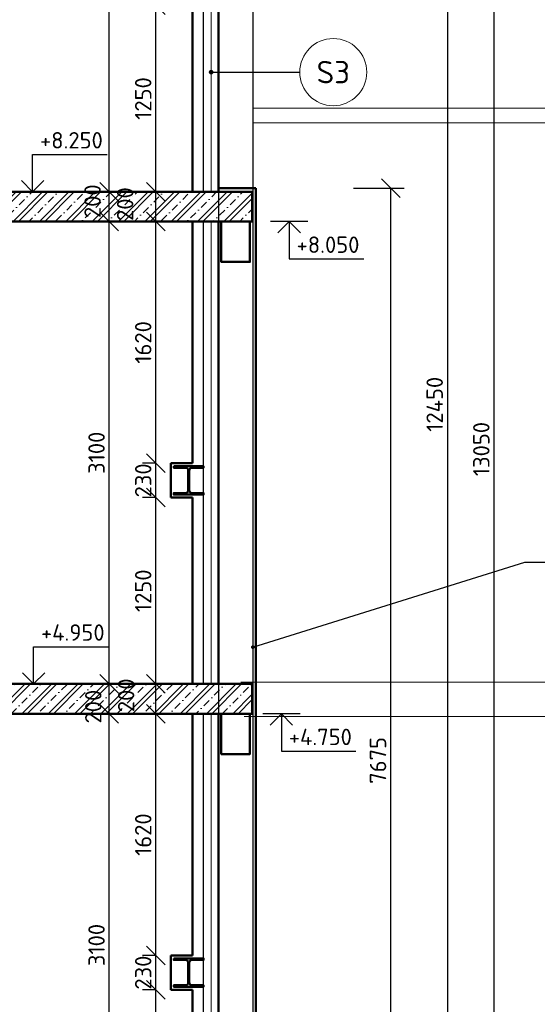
# Model space of a CAD drawing. Header units: millimetres. Extents: x -118752 to 407724, y -73278 to 155058.
# Tile 238 of 256: x 133929 to 137400, y 113963 to 120564. Entities that reach past the tile are written whole.
import ezdxf
from ezdxf.enums import TextEntityAlignment as Align

# ---------------------------------------------------------------- set-up
doc = ezdxf.new("R2010")
doc.units = ezdxf.units.MM
doc.header["$LTSCALE"] = 10
doc.linetypes.add('XKITLINE00', pattern=[0])
for name, color, linetype, lineweight in [('7_TISK PDF', 7, 'Continuous', 25), ('CKBUBLINY', 1, 'Continuous', 18), ('CKBUBLINY_POPIS', 3, 'Continuous', 25), ('CKIZOLACE', 1, 'Continuous', 18), ('CKKOTY', 3, 'Continuous', 25), ('CKKOTY_VYS', 3, 'Continuous', 25), ('CKSCHODY_REZ', 6, 'Continuous', 50), ('CKSTENY_PODROVINOU', 7, 'Continuous', 25), ('CKSTENY_REZ', 6, 'Continuous', 50), ('CKTEXTY_MALE', 3, 'Continuous', 18), ('CSPROFILY_REZY', 4, 'Continuous', 50), ('pohledy', 7, 'Continuous', 25), ('Položka', 2, 'Continuous', 0), ('srafy', 7, 'Continuous', 18)]:
    doc.layers.add(name, color=color, linetype=linetype, lineweight=lineweight)
doc.styles.get("Standard").update_dxf_attribs({"font": 'isocpeur.ttf'})
doc.linetypes.add('IZOLACE_POLYSTYREN_PENOVY', pattern='A,0.001,[228,CADKON.SHX,S=0.1,R=0,X=0,Y=0],-2', length=2.001)
doc.dimstyles.new('CADKON', dxfattribs={"dimscale": 50, "dimtxt": 2.2, "dimasz": 2.5, "dimexe": 1.8, "dimexo": 5, "dimgap": 0.6, "dimtad": 1, "dimrnd": 1, "dimtxsty": 'Standard', "dimblk1": 'OBLIQUE', "dimblk2": 'OBLIQUE', "dimsah": 1, "dimcen": 2.5, "dimadec": 1, "dimazin": 2, "dimtfac": 1, "dimtdec": 4, "dimtix": 1, "dimtmove": 2, "dimatfit": 3, "dimldrblk": 'OPEN30', "dimfxl": 5, "dimfxlon": 1, "dimtolj": 1, "dimarcsym": 0})
doc.dimstyles.new('CADKON$7', dxfattribs={"dimscale": 100, "dimtxt": 2.5, "dimasz": 2.5, "dimexe": 1.8, "dimexo": 5, "dimgap": 0.6, "dimtad": 1, "dimrnd": 1, "dimtxsty": 'Standard', "dimblk1": 'OBLIQUE', "dimblk2": 'OBLIQUE', "dimsah": 1, "dimcen": 2.5, "dimadec": 1, "dimazin": 2, "dimtfac": 1, "dimtdec": 4, "dimtix": 1, "dimtmove": 0, "dimatfit": 3, "dimldrblk": 'DOTSMALL', "dimfxl": 5, "dimfxlon": 1, "dimtfill": 1, "dimtolj": 1, "dimarcsym": 0})
pattern_1 = [(45, (0, -1.36), (-88.38835, 88.38835), []), (45, (35.36, -1.36), (-88.38835, 88.38835), []), (45, (106.07, -1.36), (-53.03301, 123.74369), [50, -25, 0, -25])]

# ---------------------------------------------------------------- blocks, each defined once
blk = doc.blocks.new('_OBLIQUE')
at = {"color": 0, "linetype": 'ByBlock'}
blk.add_line((-0.5, -0.5), (0.5, 0.5), dxfattribs=at)
blk = doc.blocks.new('*D8289')
at = {"layer": 'CKKOTY', "color": 0, "lineweight": -2}
for p, q in [((134587.8, 115910.3), (134439.5, 115910.3)), ((134529.5, 112810.3), (134529.5, 115910.3)), ((134587.8, 112810.3), (134439.5, 112810.3))]:
    blk.add_line(p, q, dxfattribs=at)
at = {"layer": 'Defpoints', "color": 0}
for p in [(134529.5, 115910.3), (135087.8, 115910.3), (135087.8, 112810.3)]:
    blk.add_point(p, dxfattribs=at)
at = {"layer": 'CKKOTY', "color": 0, "lineweight": -2, "xscale": 125, "yscale": 125, "zscale": 125}
for p, rotation in [((134529.5, 115910.3), 90), ((134529.5, 112810.3), 270)]:
    blk.add_blockref('_OBLIQUE', p, dxfattribs=dict(at, rotation=rotation))
at = {"layer": 'CKKOTY', "color": 0, "insert": (134444.5, 114360.3), "char_height": 110, "attachment_point": 5, "rotation": 90}
blk.add_mtext('\\A1;3100', dxfattribs=at)
blk = doc.blocks.new('_Open90')
at = {"color": 0, "lineweight": -2}
for p, q in [((0, 0), (-1, 0)), ((-0.5, 0.5), (0, 0)), ((0, 0), (-0.5, -0.5))]:
    blk.add_line(p, q, dxfattribs=at)
blk = doc.blocks.new('*D8290')
at = {"layer": 'CKKOTY', "color": 0, "lineweight": -2}
for p, q in [((134587.8, 116110.3), (134439.5, 116110.3)), ((134529.5, 115910.3), (134529.5, 116110.3)), ((134587.8, 115910.3), (134439.5, 115910.3))]:
    blk.add_line(p, q, dxfattribs=at)
at = {"layer": 'Defpoints', "color": 0}
for p in [(134529.5, 116110.3), (135087.8, 116110.3), (135087.8, 115910.3)]:
    blk.add_point(p, dxfattribs=at)
at = {"layer": 'CKKOTY', "color": 0, "lineweight": -2, "xscale": 125, "yscale": 125, "zscale": 125}
for p, rotation in [((134529.5, 116110.3), 90), ((134529.5, 115910.3), 270)]:
    blk.add_blockref('_OBLIQUE', p, dxfattribs=dict(at, rotation=rotation))
at = {"layer": 'CKKOTY', "color": 0, "insert": (134422.7, 115958.5), "char_height": 110, "attachment_point": 5, "rotation": 90}
blk.add_mtext('\\A1;200', dxfattribs=at)
blk = doc.blocks.new('*D8291')
at = {"layer": 'CKKOTY', "color": 0, "lineweight": -2}
for p, q in [((134587.8, 119210.3), (134439.5, 119210.3)), ((134529.5, 116110.3), (134529.5, 119210.3)), ((134587.8, 116110.3), (134439.5, 116110.3))]:
    blk.add_line(p, q, dxfattribs=at)
at = {"layer": 'Defpoints', "color": 0}
for p in [(134529.5, 119210.3), (135087.8, 119210.3), (135087.8, 116110.3)]:
    blk.add_point(p, dxfattribs=at)
at = {"layer": 'CKKOTY', "color": 0, "lineweight": -2, "xscale": 125, "yscale": 125, "zscale": 125}
for p, rotation in [((134529.5, 119210.3), 90), ((134529.5, 116110.3), 270)]:
    blk.add_blockref('_OBLIQUE', p, dxfattribs=dict(at, rotation=rotation))
at = {"layer": 'CKKOTY', "color": 0, "insert": (134444.5, 117660.3), "char_height": 110, "attachment_point": 5, "rotation": 90}
blk.add_mtext('\\A1;3100', dxfattribs=at)
blk = doc.blocks.new('*D8292')
at = {"layer": 'CKKOTY', "color": 0, "lineweight": -2}
for p, q in [((134587.8, 119410.3), (134439.5, 119410.3)), ((134529.5, 119210.3), (134529.5, 119410.3)), ((134587.8, 119210.3), (134439.5, 119210.3))]:
    blk.add_line(p, q, dxfattribs=at)
at = {"layer": 'Defpoints', "color": 0}
for p in [(134529.5, 119410.3), (135087.8, 119410.3), (135087.8, 119210.3)]:
    blk.add_point(p, dxfattribs=at)
at = {"layer": 'CKKOTY', "color": 0, "lineweight": -2, "xscale": 125, "yscale": 125, "zscale": 125}
for p, rotation in [((134529.5, 119410.3), 90), ((134529.5, 119210.3), 270)]:
    blk.add_blockref('_OBLIQUE', p, dxfattribs=dict(at, rotation=rotation))
at = {"layer": 'CKKOTY', "color": 0, "insert": (134418, 119347), "char_height": 110, "attachment_point": 5, "rotation": 90}
blk.add_mtext('\\A1;200', dxfattribs=at)
blk = doc.blocks.new('*D8293')
at = {"layer": 'CKKOTY', "color": 0, "lineweight": -2}
for p, q in [((134587.8, 123840.3), (134439.5, 123840.3)), ((134529.5, 119410.3), (134529.5, 123840.3)), ((134587.8, 119410.3), (134439.5, 119410.3))]:
    blk.add_line(p, q, dxfattribs=at)
at = {"layer": 'Defpoints', "color": 0}
for p in [(134529.5, 123840.3), (135087.8, 123840.3), (135087.8, 119410.3)]:
    blk.add_point(p, dxfattribs=at)
at = {"layer": 'CKKOTY', "color": 0, "lineweight": -2, "xscale": 125, "yscale": 125, "zscale": 125}
for p, rotation in [((134529.5, 123840.3), 90), ((134529.5, 119410.3), 270)]:
    blk.add_blockref('_OBLIQUE', p, dxfattribs=dict(at, rotation=rotation))
at = {"layer": 'CKKOTY', "color": 0, "insert": (134444.5, 121625.3), "char_height": 110, "attachment_point": 5, "rotation": 90}
blk.add_mtext('\\A1;4430', dxfattribs=at)
blk = doc.blocks.new('*D8294')
at = {"layer": 'CKKOTY', "color": 0, "lineweight": -2}
for p, q in [((136547.1, 124210.3), (136887.1, 124210.3)), ((136797.1, 124210.3), (136797.1, 111760.3)), ((136547.1, 111760.3), (136887.1, 111760.3))]:
    blk.add_line(p, q, dxfattribs=at)
at = {"layer": 'Defpoints', "color": 0}
for p in [(135266, 124210.3), (135562.8, 111760.3), (136797.1, 111760.3)]:
    blk.add_point(p, dxfattribs=at)
at = {"layer": 'CKKOTY', "color": 0, "lineweight": -2, "xscale": 125, "yscale": 125, "zscale": 125}
for p, rotation in [((136797.1, 124210.3), 90), ((136797.1, 111760.3), 270)]:
    blk.add_blockref('_OBLIQUE', p, dxfattribs=dict(at, rotation=rotation))
at = {"layer": 'CKKOTY', "color": 0, "insert": (136712.1, 117985.3), "char_height": 110, "attachment_point": 5, "rotation": 90}
blk.add_mtext('\\A1;12450', dxfattribs=at)
blk = doc.blocks.new('*D8298')
at = {"layer": 'CKKOTY', "color": 0, "lineweight": -2}
for p, q in [((136859.8, 124210.3), (137199.8, 124210.3)), ((137109.8, 124210.3), (137109.8, 111160.3)), ((136859.8, 111160.3), (137199.8, 111160.3))]:
    blk.add_line(p, q, dxfattribs=at)
at = {"layer": 'Defpoints', "color": 0}
for p in [(135266, 124210.3), (135562.8, 111160.3), (137109.8, 111160.3)]:
    blk.add_point(p, dxfattribs=at)
at = {"layer": 'CKKOTY', "color": 0, "lineweight": -2, "xscale": 125, "yscale": 125, "zscale": 125}
for p, rotation in [((137109.8, 124210.3), 90), ((137109.8, 111160.3), 270)]:
    blk.add_blockref('_OBLIQUE', p, dxfattribs=dict(at, rotation=rotation))
at = {"layer": 'CKKOTY', "color": 0, "insert": (137024.8, 117685.3), "char_height": 110, "attachment_point": 5, "rotation": 90}
blk.add_mtext('\\A1;13050', dxfattribs=at)
blk = doc.blocks.new('*U3221')
at = {"color": 0, "linetype": 'ByBlock', "lineweight": -2}
blk.add_lwpolyline([(-1.5, 1.5), (0, 0), (1.5, 1.5), (0, 0), (0, 5), (10, 5)], dxfattribs=at)
blk = doc.blocks.new('*U3222')
at = {"color": 0, "linetype": 'ByBlock', "lineweight": -2}
blk.add_lwpolyline([(-1.5, 1.5), (0, 0), (1.5, 1.5), (0, 0), (0, 5), (10, 5)], dxfattribs=at)
blk = doc.blocks.new('OK sklad')
at = {"layer": '7_TISK PDF'}
for p, q in [((-230, 12624.2), (-230, 0)), ((0, 12624.2), (0, 0))]:
    blk.add_line(p, q, dxfattribs=at)
blk = doc.blocks.new('*D9044')
at = {"layer": 'CKKOTY', "color": 0, "lineweight": -2}
for p, q in [((136167.1, 119435.3), (136507.1, 119435.3)), ((136417.1, 111760.3), (136417.1, 119435.3)), ((136167.1, 111760.3), (136507.1, 111760.3))]:
    blk.add_line(p, q, dxfattribs=at)
at = {"layer": 'Defpoints', "color": 0}
for p in [(135512.8, 119435.3), (136417.1, 119435.3), (135562.8, 111760.3)]:
    blk.add_point(p, dxfattribs=at)
at = {"layer": 'CKKOTY', "color": 0, "lineweight": -2, "xscale": 125, "yscale": 125, "zscale": 125}
for p, rotation in [((136417.1, 119435.3), 90), ((136417.1, 111760.3), 270)]:
    blk.add_blockref('_OBLIQUE', p, dxfattribs=dict(at, rotation=rotation))
at = {"layer": 'CKKOTY', "color": 0, "insert": (136332.1, 115597.8), "char_height": 110, "attachment_point": 5, "rotation": 90}
blk.add_mtext('\\A1;7675', dxfattribs=at)
blk = doc.blocks.new('_Open30')
at = {"color": 0, "lineweight": -2}
for p, q in [((-1, 0.268), (0, 0)), ((0, 0), (-1, -0.268)), ((0, 0), (-1, 0))]:
    blk.add_line(p, q, dxfattribs=at)
blk = doc.blocks.new('*D9050')
at = {"layer": 'CKKOTY', "color": 0, "lineweight": -2}
for p, q in [((134837.8, 114060.3), (134752.4, 114060.3)), ((134842.4, 112810.3), (134842.4, 114060.3)), ((134837.8, 112810.3), (134752.4, 112810.3))]:
    blk.add_line(p, q, dxfattribs=at)
at = {"layer": 'Defpoints', "color": 0}
for p in [(134842.4, 114060.3), (135087.8, 114060.3), (135087.8, 112810.3)]:
    blk.add_point(p, dxfattribs=at)
at = {"layer": 'CKKOTY', "color": 0, "lineweight": -2, "xscale": 125, "yscale": 125, "zscale": 125}
for p, rotation in [((134842.4, 114060.3), 90), ((134842.4, 112810.3), 270)]:
    blk.add_blockref('_OBLIQUE', p, dxfattribs=dict(at, rotation=rotation))
at = {"layer": 'CKKOTY', "color": 0, "insert": (134757.4, 113435.3), "char_height": 110, "attachment_point": 5, "rotation": 90}
blk.add_mtext('\\A1;1250', dxfattribs=at)
blk = doc.blocks.new('*D9051')
at = {"layer": 'CKKOTY', "color": 0, "lineweight": -2}
for p, q in [((134837.8, 114290.3), (134752.4, 114290.3)), ((134842.4, 114060.3), (134842.4, 114290.3)), ((134837.8, 114060.3), (134752.4, 114060.3))]:
    blk.add_line(p, q, dxfattribs=at)
at = {"layer": 'Defpoints', "color": 0}
for p in [(134842.4, 114290.3), (135087.8, 114290.3), (135087.8, 114060.3)]:
    blk.add_point(p, dxfattribs=at)
at = {"layer": 'CKKOTY', "color": 0, "lineweight": -2, "xscale": 125, "yscale": 125, "zscale": 125}
for p, rotation in [((134842.4, 114290.3), 270), ((134842.4, 114060.3), 90)]:
    blk.add_blockref('_OBLIQUE', p, dxfattribs=dict(at, rotation=rotation))
at = {"layer": 'CKKOTY', "color": 0, "insert": (134757.4, 114175.3), "char_height": 110, "attachment_point": 5, "rotation": 90}
blk.add_mtext('\\A1;230', dxfattribs=at)
blk = doc.blocks.new('*D9052')
at = {"layer": 'CKKOTY', "color": 0, "lineweight": -2}
for p, q in [((134837.8, 115910.3), (134752.4, 115910.3)), ((134842.4, 114290.3), (134842.4, 115910.3)), ((134837.8, 114290.3), (134752.4, 114290.3))]:
    blk.add_line(p, q, dxfattribs=at)
at = {"layer": 'Defpoints', "color": 0}
for p in [(134842.4, 115910.3), (135087.8, 115910.3), (135087.8, 114290.3)]:
    blk.add_point(p, dxfattribs=at)
at = {"layer": 'CKKOTY', "color": 0, "lineweight": -2, "xscale": 125, "yscale": 125, "zscale": 125}
for p, rotation in [((134842.4, 115910.3), 90), ((134842.4, 114290.3), 270)]:
    blk.add_blockref('_OBLIQUE', p, dxfattribs=dict(at, rotation=rotation))
at = {"layer": 'CKKOTY', "color": 0, "insert": (134757.4, 115100.3), "char_height": 110, "attachment_point": 5, "rotation": 90}
blk.add_mtext('\\A1;1620', dxfattribs=at)
blk = doc.blocks.new('*D9053')
at = {"layer": 'CKKOTY', "color": 0, "lineweight": -2}
for p, q in [((134837.8, 116110.3), (134752.4, 116110.3)), ((134842.4, 115910.3), (134842.4, 116110.3)), ((134837.8, 115910.3), (134752.4, 115910.3))]:
    blk.add_line(p, q, dxfattribs=at)
at = {"layer": 'Defpoints', "color": 0}
for p in [(134842.4, 116110.3), (135087.8, 116110.3), (135087.8, 115910.3)]:
    blk.add_point(p, dxfattribs=at)
at = {"layer": 'CKKOTY', "color": 0, "lineweight": -2, "xscale": 125, "yscale": 125, "zscale": 125}
for p, rotation in [((134842.4, 116110.3), 90), ((134842.4, 115910.3), 270)]:
    blk.add_blockref('_OBLIQUE', p, dxfattribs=dict(at, rotation=rotation))
at = {"layer": 'CKKOTY', "color": 0, "insert": (134643.1, 116034.5), "char_height": 110, "attachment_point": 5, "rotation": 90}
blk.add_mtext('\\A1;200', dxfattribs=at)
blk = doc.blocks.new('*D9054')
at = {"layer": 'CKKOTY', "color": 0, "lineweight": -2}
for p, q in [((134837.8, 117360.3), (134752.4, 117360.3)), ((134842.4, 116110.3), (134842.4, 117360.3)), ((134837.8, 116110.3), (134752.4, 116110.3))]:
    blk.add_line(p, q, dxfattribs=at)
at = {"layer": 'Defpoints', "color": 0}
for p in [(134842.4, 117360.3), (135087.8, 117360.3), (135087.8, 116110.3)]:
    blk.add_point(p, dxfattribs=at)
at = {"layer": 'CKKOTY', "color": 0, "lineweight": -2, "xscale": 125, "yscale": 125, "zscale": 125}
for p, rotation in [((134842.4, 117360.3), 90), ((134842.4, 116110.3), 270)]:
    blk.add_blockref('_OBLIQUE', p, dxfattribs=dict(at, rotation=rotation))
at = {"layer": 'CKKOTY', "color": 0, "insert": (134757.4, 116735.3), "char_height": 110, "attachment_point": 5, "rotation": 90}
blk.add_mtext('\\A1;1250', dxfattribs=at)
blk = doc.blocks.new('*D9055')
at = {"layer": 'CKKOTY', "color": 0, "lineweight": -2}
for p, q in [((134837.8, 117590.3), (134752.4, 117590.3)), ((134842.4, 117360.3), (134842.4, 117590.3)), ((134837.8, 117360.3), (134752.4, 117360.3))]:
    blk.add_line(p, q, dxfattribs=at)
at = {"layer": 'Defpoints', "color": 0}
for p in [(134842.4, 117590.3), (135087.8, 117590.3), (135087.8, 117360.3)]:
    blk.add_point(p, dxfattribs=at)
at = {"layer": 'CKKOTY', "color": 0, "lineweight": -2, "xscale": 125, "yscale": 125, "zscale": 125}
for p, rotation in [((134842.4, 117590.3), 270), ((134842.4, 117360.3), 90)]:
    blk.add_blockref('_OBLIQUE', p, dxfattribs=dict(at, rotation=rotation))
at = {"layer": 'CKKOTY', "color": 0, "insert": (134757.4, 117475.3), "char_height": 110, "attachment_point": 5, "rotation": 90}
blk.add_mtext('\\A1;230', dxfattribs=at)
blk = doc.blocks.new('*D9056')
at = {"layer": 'CKKOTY', "color": 0, "lineweight": -2}
for p, q in [((134837.8, 119210.3), (134752.4, 119210.3)), ((134842.4, 117590.3), (134842.4, 119210.3)), ((134837.8, 117590.3), (134752.4, 117590.3))]:
    blk.add_line(p, q, dxfattribs=at)
at = {"layer": 'Defpoints', "color": 0}
for p in [(134842.4, 119210.3), (135087.8, 119210.3), (135087.8, 117590.3)]:
    blk.add_point(p, dxfattribs=at)
at = {"layer": 'CKKOTY', "color": 0, "lineweight": -2, "xscale": 125, "yscale": 125, "zscale": 125}
for p, rotation in [((134842.4, 119210.3), 90), ((134842.4, 117590.3), 270)]:
    blk.add_blockref('_OBLIQUE', p, dxfattribs=dict(at, rotation=rotation))
at = {"layer": 'CKKOTY', "color": 0, "insert": (134757.4, 118400.3), "char_height": 110, "attachment_point": 5, "rotation": 90}
blk.add_mtext('\\A1;1620', dxfattribs=at)
blk = doc.blocks.new('*D9057')
at = {"layer": 'CKKOTY', "color": 0, "lineweight": -2}
for p, q in [((134837.8, 119410.3), (134752.4, 119410.3)), ((134842.4, 119210.3), (134842.4, 119410.3)), ((134837.8, 119210.3), (134752.4, 119210.3))]:
    blk.add_line(p, q, dxfattribs=at)
at = {"layer": 'Defpoints', "color": 0}
for p in [(134842.4, 119410.3), (135087.8, 119410.3), (135087.8, 119210.3)]:
    blk.add_point(p, dxfattribs=at)
at = {"layer": 'CKKOTY', "color": 0, "lineweight": -2, "xscale": 125, "yscale": 125, "zscale": 125}
for p, rotation in [((134842.4, 119410.3), 90), ((134842.4, 119210.3), 270)]:
    blk.add_blockref('_OBLIQUE', p, dxfattribs=dict(at, rotation=rotation))
at = {"layer": 'CKKOTY', "color": 0, "insert": (134636.2, 119327.5), "char_height": 110, "attachment_point": 5, "rotation": 90}
blk.add_mtext('\\A1;200', dxfattribs=at)
blk = doc.blocks.new('*D9058')
at = {"layer": 'CKKOTY', "color": 0, "lineweight": -2}
for p, q in [((134837.8, 120660.3), (134752.4, 120660.3)), ((134842.4, 119410.3), (134842.4, 120660.3)), ((134837.8, 119410.3), (134752.4, 119410.3))]:
    blk.add_line(p, q, dxfattribs=at)
at = {"layer": 'Defpoints', "color": 0}
for p in [(134842.4, 120660.3), (135087.8, 120660.3), (135087.8, 119410.3)]:
    blk.add_point(p, dxfattribs=at)
at = {"layer": 'CKKOTY', "color": 0, "lineweight": -2, "xscale": 125, "yscale": 125, "zscale": 125}
for p, rotation in [((134842.4, 120660.3), 90), ((134842.4, 119410.3), 270)]:
    blk.add_blockref('_OBLIQUE', p, dxfattribs=dict(at, rotation=rotation))
at = {"layer": 'CKKOTY', "color": 0, "insert": (134757.4, 120035.3), "char_height": 110, "attachment_point": 5, "rotation": 90}
blk.add_mtext('\\A1;1250', dxfattribs=at)
blk = doc.blocks.new('*U5502')
at = {"color": 0, "linetype": 'ByBlock', "lineweight": -2}
blk.add_lwpolyline([(-1.5, -1.5), (0, 0), (1.5, -1.5), (0, 0), (0, -5), (10, -5)], dxfattribs=at)
blk = doc.blocks.new('*U5503')
at = {"color": 0, "linetype": 'ByBlock', "lineweight": -2}
blk.add_lwpolyline([(-1.5, -1.5), (0, 0), (1.5, -1.5), (0, 0), (0, -5), (10, -5)], dxfattribs=at)
blk = doc.blocks.new('CK_BUBBLE_1_0_0')
at = {"color": 0, "linetype": 'ByBlock', "lineweight": -2}
blk.add_circle((0, 0), 1, dxfattribs=at)

msp = doc.modelspace()

# ---------------------------------------------------------------- hatches: boundary and pattern name
at = {"layer": 'srafy'}
h = msp.add_hatch(dxfattribs=at)
h.set_pattern_fill('BETON-ZELEZOBETON', color=256, scale=25, style=0)
h.set_pattern_definition(pattern_1)
h.paths.add_polyline_path([(131487.845, 120563.975), (131487.845, 120728.975), (131187.845, 120728.975), (131187.845, 120893.975), (130887.845, 120893.975), (130887.845, 121058.975), (130837.845, 121058.975), (130287.845, 121058.975), (130287.845, 120968.975), (130287.845, 120868.975), (130487.845, 120868.975), (130717.845, 120868.975), (130717.845, 120723.975), (131017.845, 120723.975), (131017.845, 120638.975), (131017.845, 120558.975), (131317.845, 120558.975), (131317.845, 120488.975), (131317.845, 120438.975), (131317.845, 120393.975), (131617.845, 120393.975), (131617.845, 120338.975), (131617.845, 120228.975), (131917.845, 120228.975), (131917.845, 120063.975), (132017.845, 120063.975), (132117.845, 120063.975), (132217.845, 120063.975), (132217.845, 119898.975), (132517.845, 119898.975), (132517.845, 119770.475), (132517.845, 119733.975), (132815.118, 119733.975), (132817.845, 119733.975), (132817.845, 119568.975), (132878.754, 119568.975), (132917.845, 119568.975), (133117.845, 119568.975), (133117.845, 119500.475), (133117.845, 119403.975), (133306.027, 119403.975), (133417.845, 119403.975), (133417.845, 119243.975), (133417.845, 119208.975), (133757.845, 119208.975), (135087.845, 119208.975), (135162.845, 119208.975), (135262.845, 119208.975), (135262.845, 119408.975), (135162.845, 119408.975), (135087.845, 119408.975), (133637.845, 119408.975), (133587.845, 119408.975), (133587.845, 119558.975), (133587.845, 119573.975), (133287.845, 119573.975), (133287.845, 119593.975), (133287.845, 119738.975), (133187.845, 119738.975), (132987.845, 119738.975), (132987.845, 119828.975), (132987.845, 119903.975), (132917.845, 119903.975), (132817.845, 119903.975), (132760.572, 119903.975), (132687.845, 119903.975), (132687.845, 120068.975), (132387.845, 120068.975), (132387.845, 120233.975), (132117.845, 120233.975), (132087.845, 120233.975), (132087.845, 120398.975), (132017.845, 120398.975), (131787.845, 120398.975), (131787.845, 120438.975), (131787.845, 120563.975)])
h.paths.add_polyline_path([(135487.845, 119408.975), (135262.845, 119408.975), (135262.845, 119208.975), (135280.845, 119208.975), (135472.845, 119208.975), (135487.845, 119208.975)])
h.paths.add_polyline_path([(134359.875, 119044.975), (134359.875, 119572.975), (134689.875, 119572.975), (134689.875, 119044.975)], flags=24)
h = msp.add_hatch(dxfattribs=at)
h.set_pattern_fill('BETON-ZELEZOBETON', color=256, scale=25, style=0)
h.set_pattern_definition(pattern_1)
h.paths.add_polyline_path([(130887.845, 117593.975), (130887.845, 117758.975), (130837.845, 117758.975), (130417.845, 117758.975), (130287.845, 117758.975), (130287.845, 117668.975), (130287.845, 117568.975), (130487.845, 117568.975), (130717.845, 117568.975), (130717.845, 117423.975), (131017.845, 117423.975), (131017.845, 117338.975), (131017.845, 117258.975), (131317.845, 117258.975), (131317.845, 117188.975), (131317.845, 117138.975), (131317.845, 117093.975), (131617.845, 117093.975), (131617.845, 117038.975), (131617.845, 116928.975), (131917.845, 116928.975), (131917.845, 116763.975), (132017.845, 116763.975), (132117.845, 116763.975), (132217.845, 116763.975), (132217.845, 116598.975), (132517.845, 116598.975), (132517.845, 116470.475), (132517.845, 116433.975), (132815.118, 116433.975), (132817.845, 116433.975), (132817.845, 116268.975), (132878.754, 116268.975), (132917.845, 116268.975), (133117.845, 116268.975), (133117.845, 116200.475), (133117.845, 116103.975), (133306.027, 116103.975), (133417.845, 116103.975), (133417.845, 115943.975), (133417.845, 115908.975), (133757.845, 115908.975), (135087.845, 115908.975), (135162.845, 115908.975), (135262.845, 115908.975), (135262.845, 116108.975), (135162.845, 116108.975), (135087.845, 116108.975), (133637.845, 116108.975), (133587.845, 116108.975), (133587.845, 116258.975), (133587.845, 116273.975), (133287.845, 116273.975), (133287.845, 116293.975), (133287.845, 116438.975), (133187.845, 116438.975), (132987.845, 116438.975), (132987.845, 116528.975), (132987.845, 116603.975), (132917.845, 116603.975), (132817.845, 116603.975), (132760.572, 116603.975), (132687.845, 116603.975), (132687.845, 116768.975), (132387.845, 116768.975), (132387.845, 116933.975), (132117.845, 116933.975), (132087.845, 116933.975), (132087.845, 117098.975), (132017.845, 117098.975), (131787.845, 117098.975), (131787.845, 117138.975), (131787.845, 117263.975), (131487.845, 117263.975), (131487.845, 117428.975), (131187.845, 117428.975), (131187.845, 117593.975)])
h.paths.add_polyline_path([(135280.845, 115908.975), (135472.845, 115908.975), (135487.845, 115908.975), (135487.845, 116108.975), (135262.845, 116108.975), (135262.845, 115908.975)])
h.paths.add_polyline_path([(134359.875, 115744.975), (134359.875, 116272.975), (134689.875, 116272.975), (134689.875, 115744.975)], flags=24)

# ---------------------------------------------------------------- linework, layer by layer
at = {"layer": 'CKIZOLACE', "linetype": 'IZOLACE_POLYSTYREN_PENOVY', "ltscale": 5}
for points in [[(135212.845, 119410.331), (135212.845, 121060.331), (135212.845, 124292.434)], [(135212.845, 116110.331), (135212.845, 117760.331), (135212.845, 119210.331)], [(135212.845, 112810.331), (135212.845, 114460.331), (135212.845, 115910.331)]]:
    msp.add_lwpolyline(points, dxfattribs=at)
at = {"layer": 'CKKOTY_VYS'}
for p, q in [((134197.598, 119410.331), (133697.598, 119410.331)), ((135861.193, 119210.331), (135611.193, 119210.331)), ((134197.598, 116110.331), (133697.598, 116110.331)), ((135809.158, 115910.331), (135559.158, 115910.331))]:
    msp.add_line(p, q, dxfattribs=at)
at = {"layer": 'CKSCHODY_REZ'}
for points in [[(133587.845, 119410.331), (135487.845, 119410.331)], [(135487.845, 119410.331), (135487.845, 119260.331)], [(135487.845, 119410.331), (135487.845, 119260.331)], [(135487.845, 119410.331), (135487.845, 119210.331)], [(133417.845, 119210.331), (135487.845, 119210.331)], [(133587.845, 116110.331), (135487.845, 116110.331)], [(135487.845, 116110.331), (135487.845, 115960.331)], [(135487.845, 116110.331), (135487.845, 115960.331)], [(135487.845, 116110.331), (135487.845, 115910.331)], [(133417.845, 115910.331), (135487.845, 115910.331)]]:
    msp.add_lwpolyline(points, dxfattribs=at)
at = {"layer": 'CKSTENY_PODROVINOU'}
for p, q in [((135162.845, 119410.331), (135162.845, 121060.331)), ((135262.845, 119410.331), (135262.845, 121060.331)), ((135262.845, 119410.331), (135162.845, 119410.331)), ((135262.845, 119210.331), (135162.845, 119210.331)), ((135162.845, 117760.331), (135162.845, 119210.331)), ((135262.845, 117760.331), (135262.845, 119210.331)), ((135162.845, 116110.331), (135162.845, 117760.331)), ((135262.845, 116110.331), (135262.845, 117760.331)), ((135262.845, 116110.331), (135162.845, 116110.331)), ((135262.845, 115910.331), (135162.845, 115910.331)), ((135162.845, 114460.331), (135162.845, 115910.331)), ((135262.845, 114460.331), (135262.845, 115910.331)), ((135162.845, 112810.331), (135162.845, 114460.331)), ((135262.845, 112810.331), (135262.845, 114460.331))]:
    msp.add_line(p, q, dxfattribs=at)
at = {"layer": 'CKSTENY_REZ'}
for p, q in [((135262.845, 119410.331), (135262.845, 123976.96)), ((135087.845, 119410.331), (135087.845, 120660.331)), ((135262.845, 119435.331), (135512.845, 119435.331)), ((135512.845, 119435.331), (135512.845, 111760.331)), ((135087.845, 117590.331), (135087.845, 119210.331)), ((135262.845, 116110.331), (135262.845, 119210.331)), ((135087.845, 117590.331), (134942.845, 117590.331)), ((134942.845, 117590.331), (134942.845, 117360.331)), ((134942.845, 117360.331), (135087.845, 117360.331)), ((135087.845, 116110.331), (135087.845, 117360.331)), ((135087.845, 114290.331), (135087.845, 115910.331)), ((135262.845, 112810.331), (135262.845, 115910.331)), ((135262.845, 112810.331), (135262.845, 114460.331)), ((135087.845, 114290.331), (134942.845, 114290.331)), ((134942.845, 114290.331), (134942.845, 114060.331)), ((134942.845, 114060.331), (135087.845, 114060.331)), ((135087.845, 112810.331), (135087.845, 114060.331))]:
    msp.add_line(p, q, dxfattribs=at)
at = {"layer": 'CSPROFILY_REZY'}
for points in [[(135472.845, 119210.331), (135280.845, 119210.331), (135280.845, 118940.331), (135472.845, 118940.331)], [(135472.845, 115910.331), (135280.845, 115910.331), (135280.845, 115640.331), (135472.845, 115640.331)]]:
    msp.add_lwpolyline(points, close=True, dxfattribs=at)
for points in [[(134962.845, 117570.331), (134962.845, 117560.331), (135041.595, 117560.331, -0.41421356), (135059.595, 117542.331), (135059.595, 117408.331, -0.41421356), (135041.595, 117390.331), (134962.845, 117390.331), (134962.845, 117380.331), (135162.845, 117380.331), (135162.845, 117390.331), (135084.095, 117390.331, -0.41421356), (135066.095, 117408.331), (135066.095, 117542.331, -0.41421356), (135084.095, 117560.331), (135162.845, 117560.331), (135162.845, 117570.331)], [(134962.845, 114270.331), (134962.845, 114260.331), (135041.595, 114260.331, -0.41421356), (135059.595, 114242.331), (135059.595, 114108.331, -0.41421356), (135041.595, 114090.331), (134962.845, 114090.331), (134962.845, 114080.331), (135162.845, 114080.331), (135162.845, 114090.331), (135084.095, 114090.331, -0.41421356), (135066.095, 114108.331), (135066.095, 114242.331, -0.41421356), (135084.095, 114260.331), (135162.845, 114260.331), (135162.845, 114270.331)]]:
    msp.add_lwpolyline(points, format="xyb", close=True, dxfattribs=at)
at = {"layer": 'pohledy'}
for p, q in [((135262.845, 118260.331), (135262.845, 117760.331)), ((135262.845, 114960.331), (135262.845, 114460.331))]:
    msp.add_line(p, q, dxfattribs=at)
at = {"layer": 'Položka', "linetype": 'XKITLINE00', "lineweight": 0}
for p, q in [((140792.845, 119971.469), (135492.845, 119971.469)), ((140792.845, 119871.469), (135492.845, 119871.469)), ((140792.845, 116123.408), (135412.845, 116123.408)), ((135435.025, 115893.408), (140792.845, 115893.408))]:
    msp.add_line(p, q, dxfattribs=at)

# ---------------------------------------------------------------- block references
at = {"layer": 'CKBUBLINY'}
ref = msp.add_blockref('CK_BUBBLE_1_0_0', (136031.928, 120212.239), dxfattribs=dict(at, xscale=225, yscale=225, zscale=225))
ref.add_attrib('NUM1', 'S3', dxfattribs={"layer": 'CKBUBLINY_POPIS', "height": 150}).set_placement((136031.928, 120212.239), align=Align.MIDDLE_CENTER)
at = {"layer": 'CKKOTY_VYS'}
ref = msp.add_blockref('*U3221', (134015.496, 119410.331), dxfattribs=dict(at, xscale=50, yscale=50, zscale=50))
ref.add_attrib('Výška', '+8.250', (134065.496, 119700.331), dxfattribs={"layer": '0', "color": 0, "linetype": 'ByBlock', "lineweight": -2, "height": 110})
ref = msp.add_blockref('*U5502', (135736.193, 119210.331), dxfattribs=dict(at, xscale=50, yscale=50, zscale=50))
ref.add_attrib('Výška', '+8.050', (135786.193, 119000.331), dxfattribs={"layer": '0', "color": 0, "linetype": 'ByBlock', "lineweight": -2, "height": 110})
ref = msp.add_blockref('*U3222', (134022.123, 116110.331), dxfattribs=dict(at, xscale=50, yscale=50, zscale=50))
ref.add_attrib('Výška', '+4.950', (134072.123, 116400.331), dxfattribs={"layer": '0', "color": 0, "linetype": 'ByBlock', "lineweight": -2, "height": 110})
ref = msp.add_blockref('*U5503', (135684.158, 115910.331), dxfattribs=dict(at, xscale=50, yscale=50, zscale=50))
ref.add_attrib('Výška', '+4.750', (135734.158, 115700.331), dxfattribs={"layer": '0', "color": 0, "linetype": 'ByBlock', "lineweight": -2, "height": 110})
at = {"layer": 'pohledy'}
msp.add_blockref('OK sklad', (135492.845, 111160.331), dxfattribs=at)

# ---------------------------------------------------------------- dimensions: what is measured, and where the dimension line sits
at = {"layer": 'CKKOTY'}
for base, p1, p2, override, picture, middle in [((136797.129, 111760.331), (135266.029, 124210.293), (135562.845, 111760.331), {"dimscale": 50, "dimexo": 10, "dimtmove": 2, "dimldrblk": 'Open90'}, '*D8294', (136712.129, 117985.312)), ((137109.755, 111160.331), (135266.029, 124210.293), (135562.845, 111160.331), {"dimscale": 50, "dimexo": 10, "dimldrblk": 'Open90'}, '*D8298', (137024.755, 117685.312)), ((134529.471, 123840.331), (135087.845, 119410.331), (135087.845, 123840.331), {"dimscale": 50, "dimexo": 10, "dimtmove": 2, "dimldrblk": 'Open90'}, '*D8293', (134444.471, 121625.331)), ((134842.358, 120660.331), (135087.845, 119410.331), (135087.845, 120660.331), {"dimtmove": 2}, '*D9058', (134757.358, 120035.331)), ((134529.471, 119210.331), (135087.845, 116110.331), (135087.845, 119210.331), {"dimscale": 50, "dimexo": 10, "dimtmove": 2, "dimldrblk": 'Open90'}, '*D8291', (134444.471, 117660.331)), ((134842.358, 119210.331), (135087.845, 117590.331), (135087.845, 119210.331), {"dimtmove": 2}, '*D9056', (134757.358, 118400.331)), ((134842.358, 117590.331), (135087.845, 117360.331), (135087.845, 117590.331), {"dimtmove": 2}, '*D9055', (134757.358, 117475.331)), ((134842.358, 117360.331), (135087.845, 116110.331), (135087.845, 117360.331), {"dimtmove": 2}, '*D9054', (134757.358, 116735.331)), ((134529.471, 115910.331), (135087.845, 112810.331), (135087.845, 115910.331), {"dimscale": 50, "dimexo": 10, "dimtmove": 2, "dimldrblk": 'Open90'}, '*D8289', (134444.471, 114360.331)), ((134842.358, 115910.331), (135087.845, 114290.331), (135087.845, 115910.331), {"dimtmove": 2}, '*D9052', (134757.358, 115100.331)), ((134842.358, 114290.331), (135087.845, 114060.331), (135087.845, 114290.331), {"dimtmove": 2}, '*D9051', (134757.358, 114175.331)), ((134842.358, 114060.331), (135087.845, 112810.331), (135087.845, 114060.331), {"dimtmove": 2}, '*D9050', (134757.358, 113435.331))]:
    dim = msp.add_linear_dim(base=base, p1=p1, p2=p2, angle=90, dimstyle='CADKON', override=override, dxfattribs=at)
    dim.commit()
    dim.dimension.update_dxf_attribs({"geometry": picture, "text_midpoint": middle})
dim = msp.add_linear_dim(base=(136417.064, 119435.331), p1=(135562.845, 111760.331), p2=(135512.845, 119435.331), angle=90, dimstyle='CADKON', dxfattribs=at)
dim.commit()
dim.dimension.update_dxf_attribs({"geometry": '*D9044', "text_midpoint": (136332.064, 115597.831)})
for base, p1, p2, override, picture, middle in [((134529.471, 119410.331), (135087.845, 119210.331), (135087.845, 119410.331), {"dimscale": 50, "dimexo": 10, "dimtmove": 2, "dimldrblk": 'Open90'}, '*D8292', (134417.991, 119346.952)), ((134842.358, 119410.331), (135087.845, 119210.331), (135087.845, 119410.331), {"dimtmove": 2}, '*D9057', (134636.224, 119327.506)), ((134529.471, 116110.331), (135087.845, 115910.331), (135087.845, 116110.331), {"dimscale": 50, "dimexo": 10, "dimtmove": 2, "dimldrblk": 'Open90'}, '*D8290', (134422.75, 115958.498)), ((134842.358, 116110.331), (135087.845, 115910.331), (135087.845, 116110.331), {"dimtmove": 2}, '*D9053', (134643.117, 116034.459))]:
    dim = msp.add_linear_dim(base=base, p1=p1, p2=p2, angle=90, dimstyle='CADKON', override=override, dxfattribs=at)
    dim.commit()
    dim.dimension.update_dxf_attribs({"geometry": picture, "text_midpoint": middle, "dimtype": 160})

# ---------------------------------------------------------------- leaders
at = {"layer": 'CKBUBLINY'}
msp.add_leader([(135212.845, 120212.239), (135806.928, 120212.239)], dimstyle='CADKON', override={"dimasz": 2.5, "dimldrblk": 'DotSmall'}, dxfattribs=at)
at = {"layer": 'CKTEXTY_MALE', "annotation_type": 0, "has_hookline": 1, "hookline_direction": 0, "text_width": 2708.25}
msp.add_leader([(135492.845, 116357.342), (137316.177, 116926), (137416.177, 116926)], dimstyle='CADKON$7', override={"dimscale": 50, "dimtxt": 2.3, "dimasz": 2, "dimfxl": 1, "dimfxlon": 0}, dxfattribs=at)

doc.saveas('drawing.dxf')
